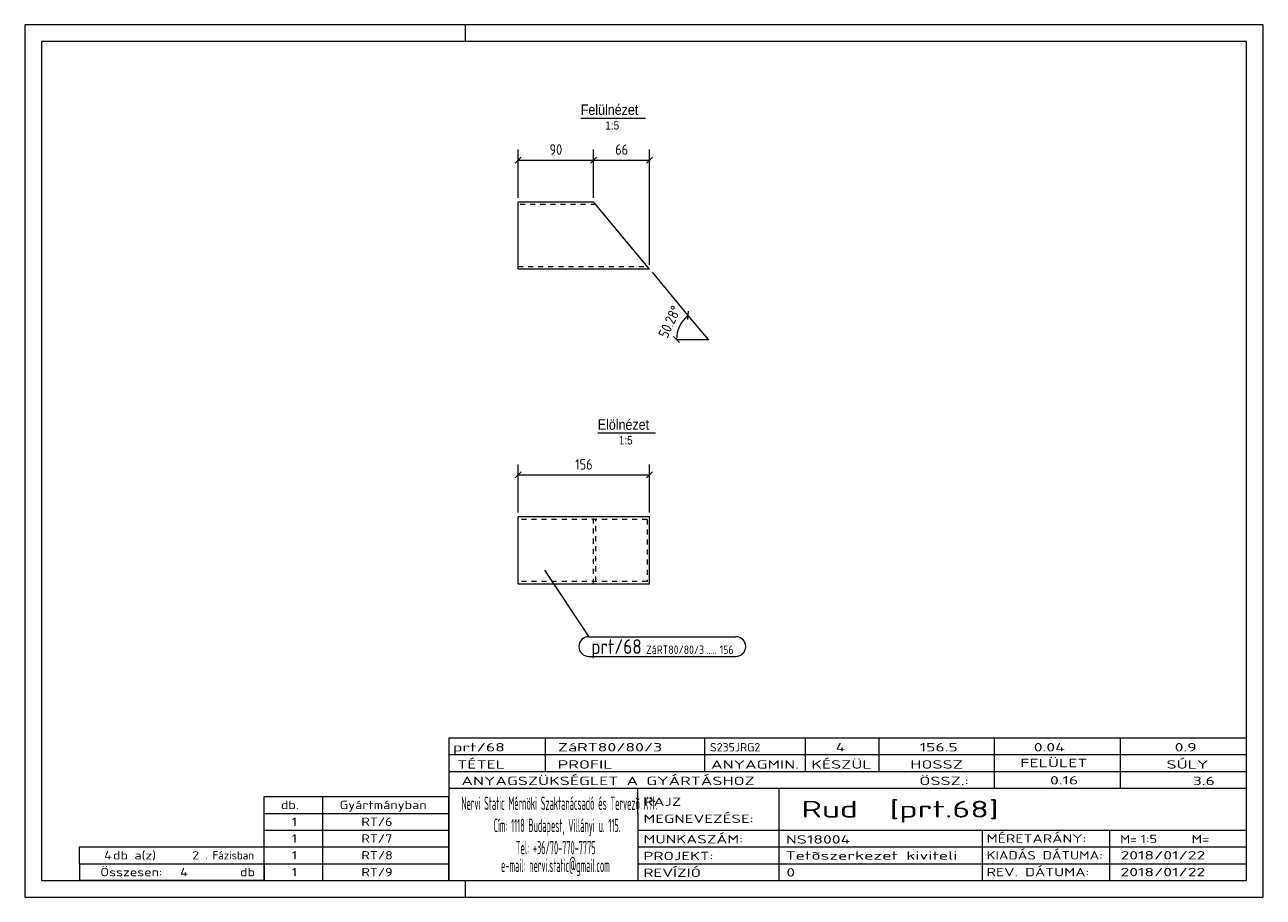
# Model space of a CAD drawing. Header units: millimetres. Extents: x 1 to 296, y 1 to 209.
import ezdxf

# ---------------------------------------------------------------- set-up
doc = ezdxf.new("R2010")
doc.units = ezdxf.units.MM
doc.header["$LTSCALE"] = 0.6
doc.linetypes.add('XKITLINE00', pattern=[0])
doc.linetypes.add('XKITLINE02', pattern=[4, 2, -2])
for name, color, linetype, lineweight in [('DrawingSheet', 5, 'Continuous', 0), ('OtherObjectType', 1, 'Continuous', 0), ('Part', 2, 'Continuous', 0), ('PartMark', 3, 'Continuous', 0), ('Z-DIMENSIONS', 1, 'Continuous', 0)]:
    doc.layers.add(name, color=color, linetype=linetype, lineweight=lineweight)
doc.styles.add('ARIAL', font='ARIAL.TTF')
doc.styles.add('ISOCPEUR', font='ISOCPEUR.TTF')

msp = doc.modelspace()

# ---------------------------------------------------------------- linework, layer by layer
at = {"layer": 'DrawingSheet', "color": 2, "linetype": 'XKITLINE00', "lineweight": 0}
for p, q in [((296, 209), (1, 209)), ((1, 209), (1, 1)), ((106, 205), (106, 209)), ((296, 1), (296, 209)), ((106, 1), (106, 5)), ((1, 1), (296, 1))]:
    msp.add_line(p, q, dxfattribs=at)
at = {"layer": 'DrawingSheet', "color": 3, "linetype": 'XKITLINE00', "lineweight": 0}
for p, q in [((292, 205), (5, 205)), ((5, 205), (5, 5)), ((292, 5), (292, 205)), ((5, 5), (292, 5))]:
    msp.add_line(p, q, dxfattribs=at)
at = {"layer": 'OtherObjectType', "color": 6, "linetype": 'XKITLINE00', "lineweight": 0}
for p, q in [((133.44, 186.75), (148.82, 186.75)), ((137.49, 111.69), (151.2, 111.69))]:
    msp.add_line(p, q, dxfattribs=at)
at = {"layer": 'OtherObjectType', "color": 7, "linetype": 'XKITLINE00', "lineweight": 0}
for p, q in [((102, 39), (292, 39)), ((102, 39), (102, 35)), ((102, 39), (292, 39)), ((125, 35), (125, 39)), ((163, 35), (163, 39)), ((187, 35), (187, 39)), ((204.5, 35), (204.5, 39)), ((232, 35), (232, 39)), ((262, 35), (262, 39)), ((292, 35), (292, 39)), ((102, 35), (292, 35)), ((102, 35), (102, 5)), ((102, 35), (292, 35)), ((125, 31), (125, 35)), ((163, 31), (163, 35)), ((187, 31), (187, 35)), ((204.5, 31), (204.5, 35)), ((232, 31), (232, 35)), ((262, 31), (262, 35)), ((292, 31), (292, 35)), ((102, 31), (292, 31)), ((232, 27), (232, 31)), ((262, 27), (262, 31)), ((292, 27), (292, 31)), ((102, 27), (292, 27)), ((147, 21), (147, 27)), ((180.7, 17), (180.7, 27)), ((292, 21), (292, 27)), ((58, 25), (102, 25)), ((58, 21), (58, 25)), ((72, 21), (72, 25)), ((102, 21), (102, 25)), ((58, 21), (102, 21)), ((58, 17), (58, 21)), ((72, 17), (72, 21)), ((102, 17), (102, 21)), ((147, 21), (147, 5)), ((292, 17), (292, 21)), ((58, 17), (102, 17)), ((58, 13), (58, 17)), ((72, 13), (72, 17)), ((102, 13), (102, 17)), ((147, 17), (292, 17)), ((180.7, 5), (180.7, 17)), ((229.16, 13), (229.16, 17)), ((259.5, 5), (259.5, 17)), ((292, 13), (292, 17)), ((14, 9), (14, 13)), ((14, 13), (58, 13)), ((14, 13), (58, 13)), ((58, 9), (58, 13)), ((58, 13), (102, 13)), ((58, 9), (58, 13)), ((72, 9), (72, 13)), ((102, 9), (102, 13)), ((147, 13), (292, 13)), ((229.16, 5), (229.16, 13)), ((292, 9), (292, 13)), ((14, 9), (58, 9)), ((14, 9), (14, 5)), ((14, 9), (58, 9)), ((58, 9), (58, 5)), ((58, 9), (102, 9)), ((58, 5), (58, 9)), ((72, 5), (72, 9)), ((102, 5), (102, 9)), ((147, 9), (292, 9)), ((292, 5), (292, 9)), ((58, 5), (14, 5)), ((58, 5), (102, 5)), ((102, 5), (292, 5)), ((139.5, 5), (292, 5))]:
    msp.add_line(p, q, dxfattribs=at)
at = {"layer": 'Part', "color": 2, "linetype": 'XKITLINE00', "lineweight": 0}
for p, q in [((118.5, 150.75), (118.5, 166.75)), ((118.5, 166.75), (136.5, 166.75)), ((149.79, 150.75), (136.5, 166.75)), ((149.79, 150.75), (118.5, 150.75)), ((118.5, 75.69), (118.5, 91.69)), ((149.79, 91.69), (118.5, 91.69)), ((149.79, 75.69), (149.79, 91.69)), ((118.5, 75.69), (149.79, 75.69))]:
    msp.add_line(p, q, dxfattribs=at)
at = {"layer": 'Part', "color": 7, "linetype": 'XKITLINE02', "lineweight": 0}
for p, q in [((137, 166.15), (118.5, 166.15)), ((149.79, 150.75), (136.5, 166.75)), ((118.5, 151.35), (149.29, 151.35)), ((136.5, 75.69), (136.5, 91.69)), ((149.29, 91.09), (118.5, 91.09)), ((137, 76.29), (137, 91.09)), ((149.29, 91.09), (149.29, 76.29)), ((149.29, 76.29), (118.5, 76.29))]:
    msp.add_line(p, q, dxfattribs=at)
at = {"layer": 'PartMark', "color": 7, "linetype": 'XKITLINE00', "lineweight": 0}
for p, q in [((124.82, 78.95), (135.32, 63.11)), ((135.32, 63.11), (170.39, 63.11)), ((135.32, 58.41), (170.39, 58.41))]:
    msp.add_line(p, q, dxfattribs=at)
for centre, start, end in [((135.32, 60.76), 90, 270), ((170.39, 60.76), 270, 90)]:
    msp.add_arc(centre, 2.35, start, end, dxfattribs=at)
at = {"layer": 'Z-DIMENSIONS', "color": 7, "linetype": 'XKITLINE00', "lineweight": 0}
for p, q in [((119.21, 177.46), (117.79, 176.04)), ((118.5, 167.75), (118.5, 179.25)), ((137.21, 177.46), (135.79, 176.04)), ((137.21, 177.46), (135.79, 176.04)), ((136.5, 167.75), (136.5, 179.25)), ((136.5, 167.75), (136.5, 179.25)), ((150.5, 177.46), (149.09, 176.04)), ((149.79, 151.75), (149.79, 179.25)), ((118.5, 176.75), (136.5, 176.75)), ((136.5, 176.75), (149.79, 176.75)), ((150.43, 149.98), (158.96, 139.71)), ((159.05, 140.71), (158.87, 138.72)), ((158.96, 139.71), (163.75, 133.94)), ((155.55, 134.65), (156.96, 133.24)), ((156.25, 133.94), (163.75, 133.94)), ((118.5, 92.69), (118.5, 104.19)), ((149.79, 92.69), (149.79, 104.19)), ((119.21, 102.39), (117.79, 100.98)), ((118.5, 101.69), (149.79, 101.69)), ((150.5, 102.39), (149.09, 100.98))]:
    msp.add_line(p, q, dxfattribs=at)
msp.add_arc((163.75, 133.94), 7.5, 129.7191, 180, dxfattribs=at)
at = {"layer": 'Z-DIMENSIONS', "color": 3}
for p in [(118.5, 176.75), (136.5, 176.75), (136.5, 176.75), (149.79, 176.75), (118.5, 101.69), (149.79, 101.69)]:
    msp.add_point(p, dxfattribs=at)
at = {"layer": 'Z-DIMENSIONS', "color": 7}
for p in [(158.96, 139.71), (156.25, 133.94), (163.75, 133.94)]:
    msp.add_point(p, dxfattribs=at)

# ---------------------------------------------------------------- texts
at = {"layer": 'OtherObjectType', "color": 6, "style": 'ARIAL', "width": 0.85}
for s, height, p in [('Felülnézet', 2.5, (133.44, 187.5)), ('1:5', 2, (139.27, 184)), ('Elölnézet', 2.5, (137.49, 112.44)), ('1:5', 2, (142.49, 108.94))]:
    msp.add_text(s, height=height, dxfattribs=at).set_placement(p)
at = {"layer": 'OtherObjectType', "color": 7, "style": 'ISOCPEUR'}
for s, height, width, p in [('prt/68', 2, 1.525501, (103, 35.76)), ('ZáRT80/80/3', 2, 1.525501, (128, 35.76)), ('S235JRG2', 2, 1.02, (164.22, 35.76)), ('4', 2, 1.525501, (194.16, 35.76)), ('156.5', 2, 1.525501, (214.16, 35.76)), ('0.04', 2, 1.525501, (241.35, 35.76)), ('0.9', 2, 1.525501, (274.91, 35.76)), ('TÉTEL', 2, 1.525501, (104, 31.66)), ('PROFIL', 2, 1.525501, (127.96, 31.66)), ('ANYAGMIN.', 2, 1.525501, (164.47, 31.66)), ('KÉSZÜL', 2, 1.525501, (188.37, 31.66)), ('HOSSZ', 2, 1.525501, (211.96, 31.66)), ('FELÜLET', 2, 1.525501, (238.13, 32)), ('SÚLY', 2, 1.525501, (272.96, 31.66)), ('ANYAGSZÜKSÉGLET A GYÁRTÁSHOZ', 2, 1.525501, (105, 27.75)), ('ÖSSZ.:', 2, 1.525501, (214.1, 27.75)), ('0.16', 2, 1.525501, (245.21, 27.88)), ('3.6', 2, 1.525501, (279.22, 27.75)), ('db.', 2, 1.211571, (62, 22)), ('Gyártmányban', 2, 1.211571, (76, 22)), ('Nervi Static Mérnöki\xa0Szaktanácsadó\xa0és\xa0Tervezõ Kft.', 3.1765, 0.403093, (105, 21.82)), ('RAJZ', 2, 1.445, (148.38, 22.78)), ('Rud  [prt.68]', 4, 1.474651, (186, 20)), ('MEGNEVEZÉSE:', 2, 1.445, (148.38, 18.72)), ('1', 2, 1.211571, (64.63, 18)), ('RT/6', 2, 1.211571, (81.18, 18)), ('Cím:\xa01118 Budapest, Villányi u. 115.', 3.1765, 0.403093, (112.69, 16.53)), ('1', 2, 1.211571, (64.63, 14)), ('RT/7', 2, 1.211571, (81.18, 14)), ('MUNKASZÁM:', 2, 1.445, (148.38, 13.84)), ('NS18004', 2, 1.525501, (182.28, 13.78)), ('MÉRETARÁNY:', 2, 1.36, (230.1, 14)), ('M=', 2, 1.211571, (261.91, 13.84)), ('1:5', 2, 1.275, (266.79, 13.9)), ('M=', 2, 1.275, (278.95, 13.87)), ('4', 2, 1.211571, (19.9, 10)), ('db a(z)', 2, 1.211571, (22, 10)), ('2', 2, 1.211571, (40.86, 10)), ('. Fázisban', 2, 0.935, (44, 10)), ('1', 2, 1.211571, (64.63, 10)), ('RT/8', 2, 1.211571, (81.18, 10)), ('Tel:\xa0+36/70-770-7775', 3.1765, 0.403093, (117.97, 11.24)), ('PROJEKT:', 2, 1.445, (148.38, 9.84)), ('Tetõszerkezet kiviteli ', 2, 1.525501, (182.2, 9.94)), ('KIADÁS DÁTUMA:', 2, 1.275, (230.1, 10)), ('2018/01/22', 2, 1.525501, (262, 10)), ('e-mail:\xa0nervi.static@gmail.com', 3.1765, 0.403093, (114.45, 7)), ('Összesen:            db', 2, 1.211571, (19, 6)), ('4', 2, 1.211571, (38.02, 6)), ('1', 2, 1.211571, (64.63, 6)), ('RT/9', 2, 1.211571, (81.18, 6)), ('REVÍZIÓ', 2, 1.445, (148.38, 5.84)), ('0', 2, 1.525501, (182.41, 5.92)), ('REV. DÁTUMA:', 2, 1.36, (230.1, 6)), ('2018/01/22', 2, 1.525501, (262, 6))]:
    msp.add_text(s, height=height, dxfattribs=dict(at, width=width)).set_placement(p)
at = {"layer": 'PartMark', "color": 3, "style": 'ISOCPEUR', "width": 0.85}
msp.add_text('prt/68', height=3.5, dxfattribs=at).set_placement((135.92, 59.01))
at = {"layer": 'PartMark', "color": 4, "style": 'ISOCPEUR', "width": 0.85}
for s, p in [('ZáRT80/80/3', (149, 59.01)), ('.....', (163.35, 59.01)), ('156', (166.53, 59.01))]:
    msp.add_text(s, height=2, dxfattribs=at).set_placement(p)
at = {"layer": 'Z-DIMENSIONS', "color": 3, "style": 'ISOCPEUR', "width": 0.85}
for s, p in [('90', (126, 178)), ('66', (141.64, 178)), ('156', (132.11, 102.94))]:
    msp.add_text(s, height=2.5, dxfattribs=at).set_placement(p)
msp.add_text('50.28°', height=2.5, rotation=64.8588, dxfattribs=at).set_placement((154.06, 134.1))

doc.saveas('drawing.dxf')
